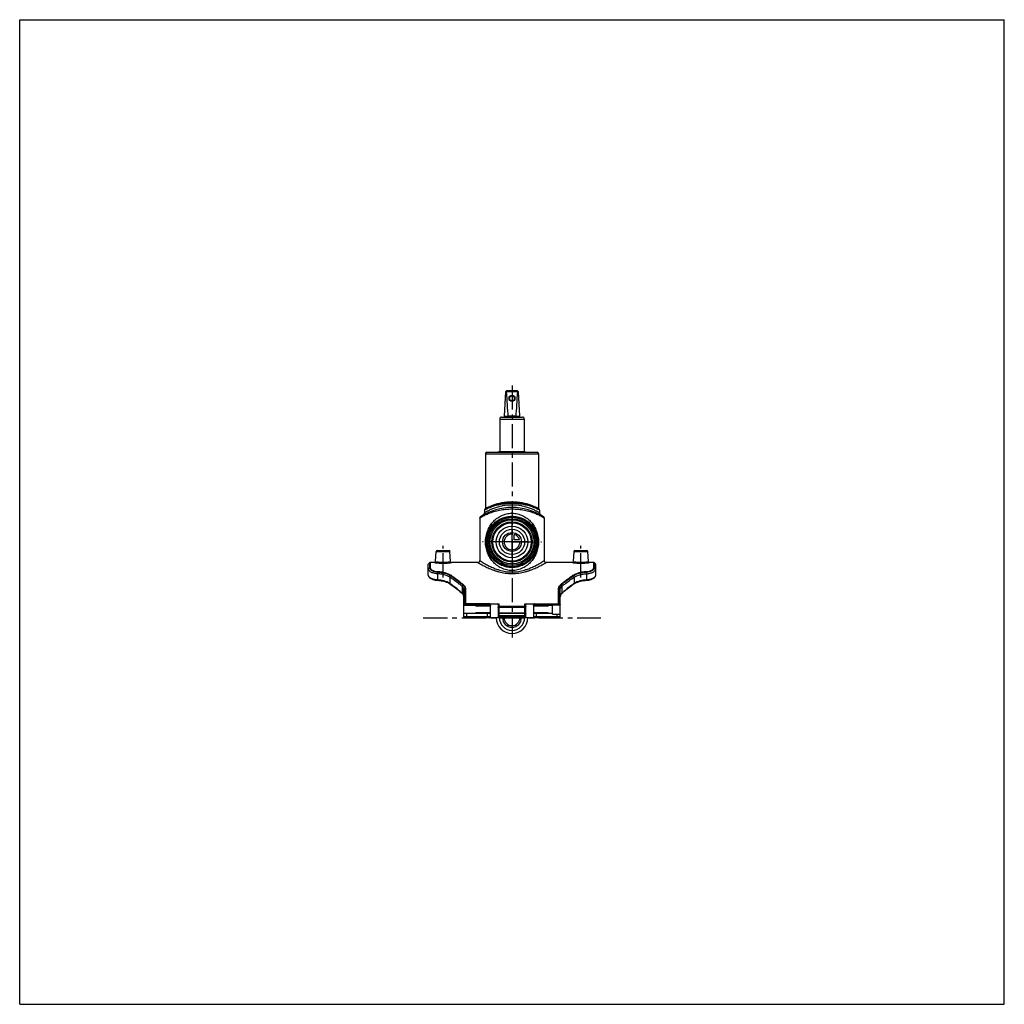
# Model space of a CAD drawing. Header units: millimetres. Extents: x 0 to 1000, y 0 to 1000.
import ezdxf

# ---------------------------------------------------------------- set-up
doc = ezdxf.new("R2010")
doc.units = ezdxf.units.MM
doc.header["$LTSCALE"] = 65.185185
doc.linetypes.add('CENTER', pattern=[0.6, 0.375, -0.075, 0.075, -0.075])
doc.layers.get('0').update_dxf_attribs({"linetype": 'CONTINUOUS'})
for name, color, linetype in [('ACHSEN_S', 7, 'CONTINUOUS'), ('FASEN', 7, 'CONTINUOUS'), ('FLAECHEN', 7, 'CONTINUOUS'), ('KOERPER', 7, 'CONTINUOUS'), ('KONST.EL_MIT_GEO', 7, 'CONTINUOUS'), ('KURVEN', 7, 'CONTINUOUS')]:
    doc.layers.add(name, color=color, linetype=linetype)

msp = doc.modelspace()

# ---------------------------------------------------------------- linework, layer by layer
at = {"color": 7, "linetype": 'Continuous'}
for p, q in [((0, 0), (0, 1000)), ((0, 1000), (1000, 1000)), ((1000, 0), (1000, 1000)), ((492.5, 597.3), (493.8, 622.4)), ((493.8, 622.4), (494.8, 623.4)), ((494.2, 622.4), (505.8, 622.4)), ((494.8, 623.4), (505.1, 623.4)), ((506.2, 622.4), (505.1, 623.4)), ((506.2, 622.4), (507.5, 597.3)), ((487.5, 594.4), (487.5, 561.6)), ((487.5, 594.4), (512.5, 594.4)), ((489.5, 596.4), (510.5, 596.4)), ((492.6, 597.4), (495.9, 597.4)), ((504.1, 597.3), (495.9, 597.3)), ((504.1, 597.4), (507.4, 597.4)), ((512.5, 594.4), (512.5, 561.6)), ((0, 0), (1000, 0))]:
    msp.add_line(p, q, dxfattribs=at)
for radius in [3, 2.5]:
    msp.add_circle((500, 615.4), radius, dxfattribs=at)
for centre, radius, start, end in [((489.5, 594.4), 2, 90, 180), ((491.5, 597.4), 1, 270, 357.14), ((495.4, 597.3), 0.483, 359.2765, 5.2), ((504.6, 597.3), 0.483, 174.8, 180.7235), ((508.5, 597.4), 1, 182.86, 270), ((510.5, 594.4), 2, 0, 90)]:
    msp.add_arc(centre, radius, start, end, dxfattribs=at)
for centre, major_axis, ratio, start_param, end_param in [((500, 628.2), (8.5, 0), 0.95129, -2.35619, -2.32415), ((500, 746.5), (0, 170.1), 0.04996, -3.89495, -3.64417), ((500, 746.5), (0, 170.1), 0.04996, -2.63901, -2.38824), ((500, 628.2), (8.5, 0), 0.95129, -0.81744, -0.7854)]:
    msp.add_ellipse(centre, major_axis=major_axis, ratio=ratio, start_param=start_param, end_param=end_param, dxfattribs=at)
for points in [[(495.9, 597.3), (495.9, 597.2), (495.9, 596.9), (495.8, 596.7), (495.8, 596.5), (495.8, 596.4), (495.7, 596.4), (495.7, 596.4)], [(504.1, 597.3), (504.1, 597.2), (504.1, 596.9), (504.2, 596.7), (504.2, 596.5), (504.2, 596.4), (504.3, 596.4), (504.3, 596.4)]]:
    msp.add_open_spline(points, degree=3, knots=[0, 0, 0, 0, 0.36703, 0.67502, 0.79476, 0.88822, 1, 1, 1, 1], dxfattribs=at)
at = {"layer": 'ACHSEN_S', "color": 40, "linetype": 'CENTER'}
for p, q in [((500, 628.4), (500, 372.4)), ((409.9, 392.6), (590.1, 392.6))]:
    msp.add_line(p, q, dxfattribs=at)
at = {"layer": 'FASEN', "color": 7, "linetype": 'Continuous'}
for p, q in [((415, 447.1), (416.3, 448.4)), ((415, 442.3), (415, 447.1)), ((585, 447.1), (583.7, 448.4)), ((585, 442.3), (585, 447.1))]:
    msp.add_line(p, q, dxfattribs=at)
for radius in [25, 23.6]:
    msp.add_circle((500, 469.6), radius, dxfattribs=at)
for points, knots in [([(424.2, 437.3), (423.6, 437.3), (422.4, 437.4), (420.7, 437.8), (419.1, 438.3), (417.7, 438.9), (416.5, 439.7), (415.7, 440.5), (415.1, 441.4), (415, 442), (415, 442.3)], [0, 0, 0, 0, 0.16317, 0.32237, 0.47224, 0.60915, 0.73032, 0.83472, 0.92323, 1, 1, 1, 1]), ([(575.8, 437.3), (576.4, 437.3), (577.6, 437.4), (579.3, 437.8), (580.9, 438.3), (582.3, 438.9), (583.5, 439.7), (584.3, 440.5), (584.9, 441.4), (585, 442), (585, 442.3)], [0, 0, 0, 0, 0.16329, 0.32248, 0.47231, 0.60919, 0.73035, 0.83473, 0.92323, 1, 1, 1, 1]), ([(436.8, 433.8), (435, 434.9), (432, 436.2), (427.7, 437), (425.4, 437.2), (424.2, 437.3)], [0, 0, 0, 0, 0.47636, 0.73528, 1, 1, 1, 1]), ([(449.5, 424.3), (448.5, 425.2), (444.4, 428.5), (440.1, 431.7), (436.8, 433.8)], [0, 0, 0, 0, 0.25388, 1, 1, 1, 1]), ([(550.5, 424.3), (551.5, 425.2), (555.6, 428.5), (559.9, 431.7), (563.2, 433.8)], [0, 0, 0, 0, 0.25387, 1, 1, 1, 1]), ([(563.2, 433.8), (565, 434.9), (568, 436.2), (572.3, 437), (574.6, 437.2), (575.8, 437.3)], [0, 0, 0, 0, 0.47638, 0.7353, 1, 1, 1, 1]), ([(451, 420.8), (451, 421.4), (450.8, 422.8), (450, 423.9), (449.5, 424.3)], [0, 0, 0, 0, 0.49816, 1, 1, 1, 1]), ([(549, 420.8), (549, 421.4), (549.2, 422.8), (550, 423.9), (550.5, 424.3)], [0, 0, 0, 0, 0.49816, 1, 1, 1, 1])]:
    msp.add_open_spline(points, degree=3, knots=knots, dxfattribs=at)
at = {"layer": 'FLAECHEN', "color": 7, "linetype": 'Continuous'}
for p, q in [((472, 502), (472, 499.1)), ((528, 502), (528, 499.1)), ((467.2, 493.9), (467.2, 450.6)), ((532.7, 493.9), (532.7, 450.6))]:
    msp.add_line(p, q, dxfattribs=at)
msp.add_circle((500, 469.6), 19.5, dxfattribs=at)
at = {"layer": 'KOERPER', "color": 7, "linetype": 'Continuous'}
for p, q in [((480.1, 560.6), (480.1, 560.8)), ((480.1, 560.6), (480.1, 560.8)), ((480.1, 560.8), (484.5, 560.8)), ((481.7, 560.6), (481.7, 560.8)), ((482.4, 560.6), (482.4, 560.8)), ((483.9, 560.6), (483.9, 560.8)), ((484, 560.6), (484, 560.8)), ((484.1, 560.6), (484.1, 560.8)), ((484.5, 560.6), (484.5, 560.8)), ((484.7, 560.6), (484.7, 560.8)), ((484.7, 560.8), (485.8, 560.8)), ((485.4, 560.6), (485.4, 560.8)), ((487.3, 561.6), (485.6, 560.6)), ((487.3, 561.6), (512.7, 561.6)), ((512.7, 561.6), (514.4, 560.6)), ((514.2, 560.8), (514.2, 560.8)), ((514.2, 560.8), (522.7, 560.8)), ((515.3, 560.6), (515.3, 560.8)), ((515.5, 560.6), (515.5, 560.8)), ((515.8, 560.6), (515.8, 560.8)), ((516.7, 560.6), (516.7, 560.8)), ((519.8, 560.6), (519.8, 560.8)), ((522.7, 560.6), (522.7, 560.8)), ((421.4, 448.6), (416.8, 448.6)), ((465.2, 448.6), (438.6, 448.6)), ((561.4, 448.6), (534.7, 448.6)), ((583.2, 448.6), (578.6, 448.6)), ((464, 404.9), (464, 404.3)), ((477.7, 404.3), (464, 404.3)), ((536, 404.3), (522.3, 404.3)), ((536, 404.3), (536, 404.9)), ((477.8, 397.6), (464, 397.6)), ((464, 397.1), (464, 397.6)), ((536, 397.6), (522.2, 397.6)), ((536, 397.6), (536, 397.1))]:
    msp.add_line(p, q, dxfattribs=at)
at = {"layer": 'KOERPER', "color": 40, "linetype": 'CENTER'}
for p, q in [((500, 469.6), (500, 499.8)), ((430, 433.6), (430, 465.8)), ((500, 469.6), (469.9, 469.6)), ((500, 469.6), (530.1, 469.6)), ((500, 469.6), (500, 439.5)), ((570, 433.6), (570, 465.8))]:
    msp.add_line(p, q, dxfattribs=at)
at = {"layer": 'KOERPER', "color": 7, "linetype": 'Continuous'}
for radius in [26, 25.1]:
    msp.add_circle((500, 469.6), radius, dxfattribs=at)
for centre, start, end in [((464, 405.9), 216.8699, 270), ((536, 405.9), 270, 323.1301), ((464, 396.1), 90, 138.1897), ((536, 396.1), 41.8103, 90)]:
    msp.add_arc(centre, 1.5, start, end, dxfattribs=at)
at = {"layer": 'KONST.EL_MIT_GEO', "color": 7, "linetype": 'Continuous'}
for p, q in [((474.6, 560.6), (525.4, 560.6)), ((473.1, 559.1), (473.1, 503.5)), ((473.1, 559.1), (526.9, 559.1)), ((526.9, 559.1), (526.9, 503.5)), ((479.3, 505.9), (479.3, 505.9)), ((520.7, 505.9), (520.7, 505.9)), ((423.9, 460.8), (436.1, 460.8)), ((563.9, 460.8), (576.1, 460.8)), ((422.4, 449.6), (423, 459.8)), ((423, 459.8), (437, 459.8)), ((437.6, 449.6), (437, 459.8)), ((562.4, 449.6), (563, 459.8)), ((563, 459.8), (577, 459.8)), ((577.6, 449.6), (577, 459.8)), ((415, 442.3), (416.3, 443.4)), ((415, 435.8), (415, 442.3)), ((416.3, 448.4), (416.3, 443.4)), ((416.8, 448.6), (416.8, 443.6)), ((583.2, 443.6), (583.2, 448.6)), ((583.7, 443.4), (583.7, 448.4)), ((583.7, 443.4), (585, 442.3)), ((585, 435.8), (585, 442.3)), ((415, 435.8), (415, 435.7)), ((415, 435.7), (415, 435.5)), ((415, 435.5), (415.1, 435.3)), ((415.1, 435.3), (415.1, 435.1)), ((415.1, 435.1), (415.2, 434.9)), ((415.2, 434.9), (415.3, 434.7)), ((415.3, 434.7), (415.4, 434.5)), ((415.4, 434.5), (415.6, 434.2)), ((415.5, 434.2), (415.7, 434)), ((415.7, 434), (415.9, 433.8)), ((415.9, 433.8), (416.1, 433.6)), ((416.1, 433.6), (416.4, 433.3)), ((416.3, 433.3), (416.6, 433.1)), ((416.6, 433.1), (416.9, 432.9)), ((416.9, 432.9), (417.2, 432.7)), ((417.2, 432.7), (417.5, 432.5)), ((417.5, 432.5), (417.8, 432.3)), ((417.8, 432.3), (418.1, 432.2)), ((418.5, 432), (418.8, 431.8)), ((418.8, 431.8), (419.2, 431.7)), ((419.2, 431.7), (419.6, 431.5)), ((419.6, 431.5), (420, 431.4)), ((420, 431.4), (420.4, 431.3)), ((420.4, 431.3), (420.8, 431.1)), ((420.8, 431.2), (421.3, 431)), ((421.2, 431), (421.7, 430.9)), ((421.7, 431), (422.1, 430.9)), ((422.1, 430.9), (422.6, 430.8)), ((422.6, 430.8), (423, 430.7)), ((423, 430.7), (423.5, 430.7)), ((423.5, 430.7), (424, 430.7)), ((424.2, 437.3), (424.3, 439.1)), ((424.2, 437.3), (424.2, 431)), ((436.8, 433.8), (437.7, 435.3)), ((436.8, 433.8), (436.8, 427.4)), ((562.3, 435.3), (563.2, 433.8)), ((563.2, 433.8), (563.2, 427.4)), ((575.1, 430.6), (576.1, 430.7)), ((575.7, 439.1), (575.8, 437.3)), ((575.8, 437.3), (575.8, 431)), ((576, 430.7), (576.5, 430.7)), ((576.5, 430.7), (577, 430.7)), ((577, 430.7), (577.4, 430.8)), ((577.4, 430.8), (577.9, 430.9)), ((577.9, 430.9), (578.3, 431)), ((578.3, 430.9), (578.8, 431)), ((578.7, 431), (579.2, 431.2)), ((579.2, 431.1), (579.6, 431.3)), ((579.6, 431.3), (580, 431.4)), ((580, 431.4), (580.4, 431.5)), ((580.4, 431.5), (580.8, 431.7)), ((580.8, 431.7), (581.2, 431.8)), ((581.2, 431.8), (581.5, 432)), ((581.5, 432), (581.9, 432.2)), ((581.9, 432.2), (582.2, 432.3)), ((582.2, 432.3), (582.5, 432.5)), ((582.5, 432.5), (582.8, 432.7)), ((582.8, 432.7), (583.1, 432.9)), ((583.1, 432.9), (583.4, 433.1)), ((583.4, 433.1), (583.7, 433.3)), ((583.6, 433.3), (583.9, 433.6)), ((583.9, 433.6), (584.1, 433.8)), ((584.1, 433.8), (584.3, 434)), ((584.3, 434), (584.5, 434.2)), ((584.4, 434.2), (584.6, 434.5)), ((584.6, 434.4), (584.7, 434.7)), ((584.7, 434.7), (584.8, 434.9)), ((584.8, 434.9), (584.9, 435.1)), ((584.9, 435.3), (585, 435.5)), ((584.9, 435.1), (584.9, 435.3)), ((585, 435.7), (585, 435.8)), ((585, 435.5), (585, 435.7)), ((449.5, 424.3), (450.4, 425.6)), ((449.5, 424.3), (449.5, 417.4)), ((451, 420.8), (452.3, 421.5)), ((451, 393.4), (451, 420.8)), ((452.3, 406.8), (452.3, 421.5)), ((452.8, 421.6), (452.8, 406.8)), ((547.2, 406.8), (547.2, 421.6)), ((547.7, 421.5), (549, 420.8)), ((547.7, 421.5), (547.7, 406.8)), ((549, 393.4), (549, 420.8)), ((549.6, 425.6), (550.5, 424.3)), ((550.5, 424.3), (550.5, 417.4)), ((476.5, 404.9), (451, 404.9)), ((451.8, 406.7), (451.8, 406.8)), ((451.8, 406.8), (452.3, 406.8)), ((452.8, 406.8), (486.8, 406.8)), ((475, 406.7), (454, 406.7)), ((454, 404.9), (454, 406.7)), ((475, 405.9), (454, 405.9)), ((475, 404.9), (475, 406.7)), ((477.2, 406.8), (477.2, 406.7)), ((478, 393.4), (478, 406)), ((486, 405.6), (486, 393.4)), ((486.8, 392.6), (486.8, 406.8)), ((486.8, 404.3), (513.2, 404.3)), ((513.2, 402.9), (486.8, 402.9)), ((513.2, 406.8), (547.2, 406.8)), ((513.2, 392.6), (513.2, 406.8)), ((514, 393.4), (514, 405.6)), ((522, 406), (522, 393.4)), ((522.8, 406.8), (522.8, 406.7)), ((541, 404.9), (523.5, 404.9)), ((525, 406.7), (546, 406.7)), ((525, 406.7), (525, 404.9)), ((525, 405.9), (546, 405.9)), ((541, 405.8), (549, 405.8)), ((541, 396.3), (541, 405.8)), ((546, 406.7), (546, 405.8)), ((546, 405.9), (546.2, 405.9)), ((547.7, 406.8), (548.2, 406.8)), ((548.2, 406.7), (548.2, 406.8)), ((451, 397.1), (476.9, 397.1)), ((478, 393.4), (451, 393.4)), ((548.2, 392.6), (451.8, 392.6)), ((454, 392.6), (454, 397.1)), ((475, 392.6), (475, 397.1)), ((478, 397.1), (478, 397.1)), ((486, 394.9), (514, 394.9)), ((514, 393.4), (486, 393.4)), ((513.2, 397.2), (486.8, 397.2)), ((513.2, 396.9), (486.8, 396.9)), ((549, 393.4), (522, 393.4)), ((523.1, 397.1), (541, 397.1)), ((525, 392.6), (525, 397.1)), ((541, 396.3), (549, 396.3)), ((546, 392.6), (546, 396.3))]:
    msp.add_line(p, q, dxfattribs=at)
for points in [[(417.8, 432.3), (418.1, 432.2), (418.5, 432)], [(423.9, 430.7), (424.9, 430.6), (425.7, 430.5), (426.5, 430.5), (427.3, 430.4), (428.1, 430.2), (428.9, 430.1), (429.7, 430), (430.4, 429.8), (431.2, 429.6), (431.9, 429.4), (432.6, 429.1), (433.3, 428.9), (434, 428.6), (434.7, 428.3), (435.3, 428), (435.9, 427.7), (436.5, 427.4), (436.9, 427.1)], [(563.1, 427.1), (563.5, 427.4), (564.1, 427.7), (564.7, 428), (565.4, 428.3), (566, 428.6), (566.7, 428.9), (567.4, 429.2), (568.1, 429.4), (568.8, 429.6), (569.6, 429.8), (570.3, 430), (571.1, 430.1), (571.9, 430.3), (572.7, 430.4), (573.5, 430.5), (574.3, 430.5), (575.1, 430.6)], [(436.9, 427.1), (438.3, 426.1), (439.8, 425.1), (441.3, 424), (442.7, 422.9), (444.1, 421.8), (445.6, 420.6), (447, 419.4), (448.3, 418.2), (449.6, 417.1)], [(550.4, 417.1), (551.7, 418.3), (553.1, 419.5), (554.4, 420.6), (555.9, 421.8), (557.3, 422.9), (558.8, 424), (560.2, 425.1), (561.7, 426.2), (563.1, 427.1)], [(449.6, 417.1), (449.6, 417.1), (449.8, 416.9), (450, 416.7), (450.1, 416.5), (450.3, 416.3), (450.4, 416.1), (450.6, 415.8), (450.7, 415.6), (450.8, 415.3), (450.8, 415.1), (450.9, 414.8), (450.9, 414.5), (451, 414.2), (451, 413.9), (451, 413.8)], [(549, 413.8), (549, 413.9), (549, 414.2), (549.1, 414.5), (549.1, 414.8), (549.2, 415.1), (549.3, 415.3), (549.3, 415.6), (549.5, 415.8), (549.6, 416.1), (549.7, 416.3), (549.9, 416.5), (550, 416.7), (550.2, 416.9), (550.4, 417.1), (550.4, 417.1)]]:
    msp.add_lwpolyline(points, dxfattribs=at)
for radius in [22.4, 20.4]:
    msp.add_circle((500, 469.6), radius, dxfattribs=at)
for centre, radius, start, end in [((474.6, 559.1), 1.5, 90, 180), ((525.4, 559.1), 1.5, 0, 90), ((500, 445.6), 59, 57.0793, 122.9207), ((473, 502), 1, 117.7438, 179.9999), ((500, 450.6), 59, 110.5711, 117.7437), ((472.6, 503.5), 0.5, 297.4195, 0.0002), ((500, 450.6), 59, 62.2563, 69.4289), ((527.4, 503.5), 0.5, 180.0003, 242.5808), ((527, 502), 1, 359.9999, 62.2562), ((468.7, 493.9), 1.5, 122.9208, 180), ((469.5, 499.1), 2.5, 299.7314, 0), ((530.5, 499.1), 2.5, 180, 240.2686), ((531.2, 493.9), 1.5, 0.0001, 57.0792), ((423.9, 459.8), 1, 90, 177), ((436.1, 459.8), 1, 3, 90), ((563.9, 459.8), 1, 90, 177), ((576.1, 459.8), 1, 3, 90), ((465.2, 450.6), 2, 270, 360), ((534.7, 450.6), 2, 180, 270), ((416.8, 447.9), 0.8, 90, 135), ((421.4, 449.6), 1, 269.9992, 357.0002), ((438.6, 449.6), 1, 182.9997, 270.001), ((561.4, 449.6), 1, 269.9992, 357.0002), ((578.6, 449.6), 1, 182.9997, 270.001), ((583.2, 447.9), 0.8, 45, 90), ((382.8, 346.3), 97.4, 56.1766, 56.3481), ((617.2, 346.3), 97.4, 123.6519, 123.8234), ((548.2, 405.9), 0.797, 0.0128, 89.9998), ((451.8, 393.4), 0.8, 180, 270), ((477.2, 393.4), 0.8, 270, 360), ((486.8, 393.4), 0.8, 180, 270), ((513.2, 393.4), 0.8, 270, 360), ((522.8, 393.4), 0.8, 180, 270), ((548.2, 393.4), 0.8, 270, 360)]:
    msp.add_arc(centre, radius, start, end, dxfattribs=at)
for centre, start_param, end_param in [((477.2, 406), 0, 1.5708), ((522.8, 406), 1.5708, 3.14159)]:
    msp.add_ellipse(centre, major_axis=(0.8, 0), ratio=0.9927, start_param=start_param, end_param=end_param, dxfattribs=at)
for points, knots in [([(526.9, 503.5), (526.9, 503.5), (526.9, 503.5), (526.9, 503.5), (526.8, 503.5), (526.8, 503.5), (526.7, 503.6), (526.6, 503.6), (526.3, 503.8), (526.1, 503.9), (525.7, 504.1), (525.3, 504.3), (524.6, 504.6), (523.6, 505.1), (522.3, 505.7), (520.7, 506.3), (519, 506.9), (517.1, 507.6), (514.2, 508.4), (510.3, 509.3), (505.3, 510), (500, 510.2), (494.7, 510), (489.7, 509.3), (485.8, 508.4), (482.9, 507.6), (481, 506.9), (479.3, 506.3), (477.7, 505.7), (476.4, 505.1), (475.4, 504.6), (474.7, 504.3), (474.3, 504.1), (473.9, 503.9), (473.7, 503.8), (473.4, 503.6), (473.3, 503.6), (473.2, 503.5), (473.2, 503.5), (473.1, 503.5), (473.1, 503.5), (473.1, 503.5), (473.1, 503.5)], [0, 0, 0, 0, 0.00017, 0.00068, 0.00152, 0.00269, 0.0042, 0.00604, 0.0107, 0.01663, 0.02381, 0.03217, 0.04169, 0.06399, 0.09031, 0.12029, 0.15357, 0.18983, 0.22877, 0.31341, 0.40488, 0.5, 0.59512, 0.68659, 0.77123, 0.81017, 0.84643, 0.87971, 0.90969, 0.93601, 0.95831, 0.96783, 0.97619, 0.98337, 0.9893, 0.99396, 0.9958, 0.99731, 0.99848, 0.99932, 0.99983, 1, 1, 1, 1]), ([(467.2, 493.9), (467.3, 493.9), (467.3, 493.9), (467.3, 493.9), (467.3, 493.9), (467.3, 494), (467.4, 494), (467.5, 494.1), (467.7, 494.2), (467.9, 494.3), (468.3, 494.5), (468.7, 494.8), (469.2, 495.1), (469.8, 495.4), (470.5, 495.8), (471.5, 496.3), (472.9, 497), (474.8, 497.9), (476.9, 498.8), (479.2, 499.6), (481.7, 500.5), (484.5, 501.2), (488.4, 502.1), (493.6, 502.9), (497.8, 503.1), (500, 503.1)], [0, 0, 0, 0, 0.00035, 0.00079, 0.0014, 0.00314, 0.00558, 0.0087, 0.0125, 0.02211, 0.03433, 0.04905, 0.06619, 0.08562, 0.10724, 0.13094, 0.18413, 0.24441, 0.31106, 0.38345, 0.461, 0.54316, 0.62933, 0.81104, 1, 1, 1, 1]), ([(500, 507.1), (498.1, 507.1), (494.5, 507), (489.3, 506.1), (485.2, 505), (482.2, 504), (480.2, 503.3), (478.4, 502.5), (476.8, 501.7), (475.6, 501.1), (474.8, 500.7), (474.2, 500.4), (473.7, 500.1), (473.3, 499.8), (472.9, 499.6), (472.6, 499.4), (472.4, 499.3), (472.2, 499.2), (472.1, 499.1), (472.1, 499.1), (472, 499.1), (472, 499.1), (472, 499.1), (472, 499.1)], [0, 0, 0, 0, 0.18871, 0.37018, 0.53835, 0.61591, 0.68834, 0.75507, 0.81545, 0.86875, 0.8925, 0.91417, 0.93365, 0.95083, 0.96559, 0.97784, 0.98747, 0.99128, 0.99441, 0.99685, 0.9986, 0.99965, 1, 1, 1, 1]), ([(478.9, 505), (478.4, 504.8), (477.4, 504.4), (476, 503.8), (474.8, 503.3), (474, 502.9), (473.4, 502.7), (473, 502.5), (472.7, 502.3), (472.5, 502.2), (472.3, 502.1), (472.2, 502.1), (472.1, 502), (472.1, 502), (472, 502), (472, 502), (472, 502), (472, 502)], [0, 0, 0, 0, 0.21939, 0.41595, 0.58759, 0.73216, 0.79362, 0.8475, 0.89357, 0.9316, 0.9614, 0.97316, 0.9828, 0.99032, 0.99569, 0.99892, 1, 1, 1, 1]), ([(478.9, 505), (478.8, 505.1), (478.8, 505.3), (478.9, 505.5), (479.1, 505.8), (479.2, 505.9), (479.3, 505.9)], [0, 0, 0, 0, 0.28338, 0.54467, 0.78093, 1, 1, 1, 1]), ([(500, 508.7), (496.1, 508.7), (488.9, 508), (481.9, 506.1), (478.9, 505)], [0, 0, 0, 0, 0.54615, 1, 1, 1, 1]), ([(500, 509.7), (496.1, 509.7), (489.1, 509), (482.3, 507), (479.3, 505.9)], [0, 0, 0, 0, 0.54691, 1, 1, 1, 1]), ([(520.7, 505.9), (517.7, 507), (510.9, 509), (503.9, 509.7), (500, 509.7)], [0, 0, 0, 0, 0.45309, 1, 1, 1, 1]), ([(521.1, 505), (518.1, 506.1), (511.1, 508), (503.9, 508.7), (500, 508.7)], [0, 0, 0, 0, 0.45385, 1, 1, 1, 1]), ([(528, 499.1), (528, 499.1), (528, 499.1), (528, 499.1), (527.9, 499.1), (527.9, 499.1), (527.8, 499.2), (527.6, 499.3), (527.4, 499.4), (527.1, 499.6), (526.7, 499.8), (526.3, 500.1), (525.8, 500.4), (525.2, 500.7), (524.4, 501.1), (523.2, 501.7), (521.6, 502.5), (519.8, 503.3), (517.8, 504), (514.8, 505), (510.7, 506.1), (505.5, 507), (501.9, 507.1), (500, 507.1)], [0, 0, 0, 0, 0.00035, 0.0014, 0.00315, 0.00559, 0.00872, 0.01253, 0.02216, 0.03441, 0.04917, 0.06635, 0.08583, 0.1075, 0.13125, 0.18455, 0.24493, 0.31166, 0.3841, 0.46165, 0.62982, 0.81129, 1, 1, 1, 1]), ([(500, 503.1), (502.2, 503.1), (506.4, 502.9), (511.6, 502.1), (515.5, 501.2), (518.3, 500.5), (520.8, 499.6), (523.1, 498.8), (525.2, 497.9), (527.1, 497), (528.5, 496.3), (529.5, 495.8), (530.2, 495.4), (530.8, 495.1), (531.3, 494.8), (531.7, 494.5), (532.1, 494.3), (532.3, 494.2), (532.5, 494.1), (532.6, 494), (532.7, 494), (532.7, 493.9), (532.7, 493.9), (532.7, 493.9), (532.7, 493.9), (532.7, 493.9)], [0, 0, 0, 0, 0.18897, 0.37067, 0.45684, 0.539, 0.61655, 0.68894, 0.75559, 0.81587, 0.86906, 0.89276, 0.91438, 0.93381, 0.95095, 0.96567, 0.97789, 0.9875, 0.9913, 0.99442, 0.99686, 0.9986, 0.99921, 0.99965, 1, 1, 1, 1]), ([(521.1, 505), (521.2, 505.1), (521.2, 505.3), (521.1, 505.5), (520.9, 505.8), (520.8, 505.9), (520.7, 505.9)], [0, 0, 0, 0, 0.28338, 0.54467, 0.78093, 1, 1, 1, 1]), ([(528, 502), (528, 502), (528, 502), (528, 502), (527.9, 502), (527.9, 502), (527.8, 502.1), (527.7, 502.1), (527.5, 502.2), (527.3, 502.3), (527, 502.5), (526.6, 502.7), (526, 502.9), (525.2, 503.3), (524, 503.8), (522.6, 504.4), (521.6, 504.8), (521.1, 505)], [0, 0, 0, 0, 0.00108, 0.00431, 0.00968, 0.0172, 0.02684, 0.0386, 0.0684, 0.10643, 0.1525, 0.20638, 0.26784, 0.41241, 0.58405, 0.78061, 1, 1, 1, 1]), ([(500, 440.6), (498.1, 440.6), (494.3, 441), (488.9, 442.9), (484.3, 445.9), (480.4, 449.5), (477.3, 453.8), (475, 458.6), (473.5, 464), (472.9, 469.6), (473.5, 475.3), (475, 480.7), (477.3, 485.5), (480.4, 489.8), (484.3, 493.4), (488.9, 496.4), (494.3, 498.3), (498.1, 498.7), (500, 498.7)], [0, 0, 0, 0, 0.06589, 0.13009, 0.19201, 0.25212, 0.31153, 0.37175, 0.43443, 0.5, 0.56557, 0.62825, 0.68847, 0.74788, 0.80799, 0.86991, 0.93411, 1, 1, 1, 1]), ([(500, 443.6), (498.2, 443.6), (494.5, 444), (489.4, 445.6), (484.9, 448.1), (481.1, 451.3), (478, 455), (475.6, 459.4), (474, 464.3), (473.5, 469.6), (474, 475), (475.6, 479.9), (478, 484.3), (481.1, 488), (484.9, 491.2), (489.4, 493.7), (494.5, 495.3), (498.2, 495.7), (500, 495.7)], [0, 0, 0, 0, 0.06714, 0.13221, 0.19435, 0.254, 0.31241, 0.37148, 0.43361, 0.5, 0.56639, 0.62852, 0.68759, 0.746, 0.80565, 0.86779, 0.93286, 1, 1, 1, 1]), ([(500, 498.7), (501.9, 498.7), (505.7, 498.3), (511.1, 496.4), (515.7, 493.4), (519.6, 489.8), (522.7, 485.5), (525, 480.7), (526.5, 475.3), (527.1, 469.6), (526.5, 464), (525, 458.6), (522.7, 453.8), (519.6, 449.5), (515.7, 445.9), (511.1, 442.9), (505.7, 441), (501.9, 440.6), (500, 440.6)], [0, 0, 0, 0, 0.06589, 0.13009, 0.19201, 0.25212, 0.31153, 0.37175, 0.43443, 0.5, 0.56557, 0.62825, 0.68847, 0.74788, 0.80799, 0.86991, 0.93411, 1, 1, 1, 1]), ([(500, 495.7), (501.8, 495.7), (505.5, 495.3), (510.6, 493.7), (515.1, 491.2), (518.9, 488), (522, 484.3), (524.4, 479.9), (526, 475), (526.5, 469.6), (526, 464.3), (524.4, 459.4), (522, 455), (518.9, 451.3), (515.1, 448.1), (510.6, 445.6), (505.5, 444), (501.8, 443.6), (500, 443.6)], [0, 0, 0, 0, 0.06714, 0.13221, 0.19435, 0.254, 0.31241, 0.37148, 0.43361, 0.5, 0.56639, 0.62852, 0.68759, 0.746, 0.80565, 0.86779, 0.93286, 1, 1, 1, 1]), ([(467.2, 450.6), (467.2, 450.7), (467.3, 450.6), (467.3, 450.6), (467.3, 450.6), (467.3, 450.6), (467.4, 450.6), (467.4, 450.5), (467.5, 450.5), (467.6, 450.4), (467.8, 450.3), (468, 450.2), (468.3, 450), (468.8, 449.7), (469.3, 449.4), (469.9, 449), (470.5, 448.6), (471.5, 448), (473, 447.2), (474.8, 446.2), (476.9, 445.1), (479.3, 444), (481.8, 442.9), (484.4, 441.9), (488.3, 440.6), (493.5, 439.4), (497.8, 439.1), (500, 439.1)], [0, 0, 0, 0, 0.00009, 0.00035, 0.00079, 0.00141, 0.00317, 0.00563, 0.00878, 0.01262, 0.01714, 0.02233, 0.03469, 0.0496, 0.06698, 0.08671, 0.10867, 0.13275, 0.18679, 0.24792, 0.3153, 0.38816, 0.46584, 0.54775, 0.63334, 0.81318, 1, 1, 1, 1]), ([(500, 439.1), (502.2, 439.1), (506.5, 439.4), (511.7, 440.6), (515.6, 441.9), (518.2, 442.9), (520.7, 444), (523.1, 445.1), (525.2, 446.2), (527, 447.2), (528.5, 448), (529.5, 448.6), (530.1, 449), (530.7, 449.4), (531.2, 449.7), (531.7, 450), (532, 450.2), (532.2, 450.3), (532.4, 450.4), (532.5, 450.5), (532.6, 450.5), (532.6, 450.6), (532.7, 450.6), (532.7, 450.6), (532.7, 450.6), (532.7, 450.6), (532.7, 450.7), (532.7, 450.6)], [0, 0, 0, 0, 0.18682, 0.36666, 0.45225, 0.53416, 0.61184, 0.6847, 0.75208, 0.81321, 0.86725, 0.89133, 0.91329, 0.93302, 0.9504, 0.96531, 0.97767, 0.98286, 0.98738, 0.99122, 0.99437, 0.99683, 0.99859, 0.99921, 0.99965, 0.99991, 1, 1, 1, 1]), ([(416.8, 443.6), (416.7, 443.6), (416.5, 443.6), (416.3, 443.5), (416.3, 443.4)], [0, 0, 0, 0, 0.50568, 1, 1, 1, 1]), ([(416.3, 443.4), (416.3, 443.2), (416.4, 442.6), (416.9, 441.9), (417.6, 441.2), (418.6, 440.5), (419.8, 440), (421.7, 439.3), (423.2, 439.1), (424.3, 439.1)], [0, 0, 0, 0, 0.07414, 0.16075, 0.26408, 0.38495, 0.52207, 0.67278, 1, 1, 1, 1]), ([(416.8, 443.6), (416.8, 443.4), (417, 442.9), (417.4, 442.2), (418.1, 441.6), (419, 441), (420.1, 440.4), (421.9, 439.8), (423.4, 439.6), (424.4, 439.6)], [0, 0, 0, 0, 0.07371, 0.15999, 0.26299, 0.38362, 0.52067, 0.67159, 1, 1, 1, 1]), ([(421.4, 448.6), (421.4, 448.6), (421.5, 448.6), (421.6, 448.6), (421.8, 448.6), (422.1, 448.6), (422.5, 448.5), (423.1, 448.4), (424, 448.3), (425.3, 448.2), (427.3, 448.1), (430, 448), (432.7, 448.1), (434.7, 448.2), (436, 448.3), (436.9, 448.4), (437.5, 448.5), (437.9, 448.6), (438.2, 448.6), (438.4, 448.6), (438.5, 448.6), (438.6, 448.6), (438.6, 448.6)], [0, 0, 0, 0, 0.00247, 0.00983, 0.02201, 0.03885, 0.06016, 0.0857, 0.14832, 0.22415, 0.31023, 0.5, 0.68977, 0.77586, 0.85168, 0.9143, 0.93984, 0.96115, 0.97799, 0.99017, 0.99753, 1, 1, 1, 1]), ([(422.4, 449.6), (422.4, 449.6), (422.4, 449.6), (422.5, 449.6), (422.5, 449.6), (422.6, 449.6), (422.6, 449.6), (422.8, 449.5), (423, 449.5), (423.3, 449.4), (423.7, 449.4), (424.2, 449.3), (424.8, 449.2), (425.8, 449.1), (427.1, 449), (428.5, 449), (430, 448.9), (431.5, 449), (432.9, 449), (434.2, 449.1), (435.2, 449.2), (435.8, 449.3), (436.3, 449.4), (436.7, 449.4), (437, 449.5), (437.2, 449.5), (437.4, 449.6), (437.4, 449.6), (437.5, 449.6), (437.5, 449.6), (437.6, 449.6), (437.6, 449.6), (437.6, 449.6)], [0, 0, 0, 0, 0.00061, 0.00243, 0.00546, 0.00969, 0.01511, 0.0217, 0.03833, 0.0594, 0.08469, 0.11396, 0.14692, 0.22259, 0.30888, 0.40254, 0.5, 0.59746, 0.69112, 0.77741, 0.85308, 0.88604, 0.91531, 0.9406, 0.96167, 0.9783, 0.98489, 0.99031, 0.99454, 0.99757, 0.99939, 1, 1, 1, 1]), ([(465.2, 448.6), (465.2, 448.6), (465.3, 448.6), (465.3, 448.6), (465.3, 448.6), (465.3, 448.6), (465.4, 448.6), (465.4, 448.5), (465.5, 448.5), (465.7, 448.4), (465.8, 448.3), (466.1, 448.2), (466.4, 448), (466.9, 447.7), (467.5, 447.4), (468.1, 447), (468.8, 446.7), (469.9, 446.1), (471.4, 445.3), (473.5, 444.3), (475.7, 443.2), (478.2, 442.2), (480.9, 441.1), (483.7, 440.1), (487.8, 438.9), (493.2, 437.8), (497.7, 437.5), (500, 437.5)], [0, 0, 0, 0, 0.00009, 0.00036, 0.0008, 0.00143, 0.00321, 0.0057, 0.0089, 0.01278, 0.01736, 0.02262, 0.03513, 0.05022, 0.0678, 0.08773, 0.10991, 0.13422, 0.18871, 0.25025, 0.31796, 0.39107, 0.46887, 0.55073, 0.63609, 0.81488, 1, 1, 1, 1]), ([(500, 437.5), (502.3, 437.5), (506.8, 437.8), (512.2, 438.9), (516.3, 440.1), (519.1, 441.1), (521.8, 442.2), (524.3, 443.2), (526.5, 444.3), (528.6, 445.3), (530.1, 446.1), (531.2, 446.7), (531.9, 447), (532.5, 447.4), (533.1, 447.7), (533.6, 448), (533.9, 448.2), (534.2, 448.3), (534.3, 448.4), (534.5, 448.5), (534.6, 448.5), (534.6, 448.6), (534.7, 448.6), (534.7, 448.6), (534.7, 448.6), (534.7, 448.6), (534.7, 448.6), (534.7, 448.6), (534.7, 448.6)], [0, 0, 0, 0, 0.18512, 0.36391, 0.44927, 0.53114, 0.60893, 0.68204, 0.74975, 0.81129, 0.86578, 0.89009, 0.91227, 0.93221, 0.94978, 0.96487, 0.97738, 0.98264, 0.98722, 0.99111, 0.9943, 0.99679, 0.99777, 0.99857, 0.9992, 0.99964, 0.99991, 1, 1, 1, 1]), ([(561.4, 448.6), (561.4, 448.6), (561.5, 448.6), (561.6, 448.6), (561.8, 448.6), (562.1, 448.6), (562.5, 448.5), (563.1, 448.4), (564, 448.3), (565.3, 448.2), (567.3, 448.1), (570, 448), (572.7, 448.1), (574.7, 448.2), (576, 448.3), (576.9, 448.4), (577.5, 448.5), (577.9, 448.6), (578.2, 448.6), (578.4, 448.6), (578.5, 448.6), (578.6, 448.6), (578.6, 448.6)], [0, 0, 0, 0, 0.00247, 0.00983, 0.02201, 0.03885, 0.06016, 0.0857, 0.14832, 0.22415, 0.31023, 0.5, 0.68977, 0.77586, 0.85168, 0.9143, 0.93984, 0.96115, 0.97799, 0.99017, 0.99753, 1, 1, 1, 1]), ([(562.4, 449.6), (562.4, 449.6), (562.4, 449.6), (562.5, 449.6), (562.5, 449.6), (562.6, 449.6), (562.6, 449.6), (562.8, 449.5), (563, 449.5), (563.3, 449.4), (563.7, 449.4), (564.2, 449.3), (564.8, 449.2), (565.8, 449.1), (567.1, 449), (568.5, 449), (570, 448.9), (571.5, 449), (572.9, 449), (574.2, 449.1), (575.2, 449.2), (575.8, 449.3), (576.3, 449.4), (576.7, 449.4), (577, 449.5), (577.2, 449.5), (577.4, 449.6), (577.4, 449.6), (577.5, 449.6), (577.5, 449.6), (577.6, 449.6), (577.6, 449.6), (577.6, 449.6)], [0, 0, 0, 0, 0.00061, 0.00243, 0.00546, 0.00969, 0.01511, 0.0217, 0.03833, 0.0594, 0.08469, 0.11396, 0.14692, 0.22259, 0.30888, 0.40254, 0.5, 0.59746, 0.69112, 0.77741, 0.85308, 0.88604, 0.91531, 0.9406, 0.96167, 0.9783, 0.98489, 0.99031, 0.99454, 0.99757, 0.99939, 1, 1, 1, 1]), ([(575.6, 439.6), (576.6, 439.6), (578.1, 439.8), (579.9, 440.4), (581, 441), (581.9, 441.6), (582.6, 442.2), (583, 442.9), (583.2, 443.4), (583.2, 443.6)], [0, 0, 0, 0, 0.3284, 0.47932, 0.61637, 0.737, 0.84, 0.92628, 1, 1, 1, 1]), ([(575.7, 439.1), (576.8, 439.1), (578.3, 439.3), (580.2, 440), (581.4, 440.5), (582.4, 441.2), (583.1, 441.9), (583.6, 442.6), (583.7, 443.2), (583.7, 443.4)], [0, 0, 0, 0, 0.32722, 0.47792, 0.61504, 0.73592, 0.83924, 0.92586, 1, 1, 1, 1]), ([(583.2, 443.6), (583.3, 443.6), (583.5, 443.6), (583.7, 443.5), (583.7, 443.4)], [0, 0, 0, 0, 0.50598, 1, 1, 1, 1]), ([(424.2, 431), (423, 431), (421.2, 431.3), (419.1, 432), (417.7, 432.6), (416.5, 433.4), (415.7, 434.2), (415.1, 435), (415, 435.6), (415, 435.8)], [0, 0, 0, 0, 0.32747, 0.47894, 0.61715, 0.73905, 0.84272, 0.92839, 1, 1, 1, 1]), ([(424.2, 430.6), (424.2, 430.6), (424.2, 430.6), (424.2, 430.7), (424.2, 430.7), (424.2, 430.8), (424.2, 430.9), (424.2, 431)], [0, 0, 0, 0, 0.02452, 0.07713, 0.27447, 0.58806, 1, 1, 1, 1]), ([(436.8, 427.4), (435, 428.6), (432, 429.8), (427.7, 430.7), (425.4, 430.9), (424.2, 431)], [0, 0, 0, 0, 0.47743, 0.73485, 1, 1, 1, 1]), ([(424.4, 439.6), (424.4, 439.5), (424.3, 439.4), (424.3, 439.2), (424.3, 439.1)], [0, 0, 0, 0, 0.19426, 1, 1, 1, 1]), ([(424.3, 439.1), (425.6, 439), (428, 438.8), (432.6, 437.8), (435.8, 436.5), (437.7, 435.3)], [0, 0, 0, 0, 0.26627, 0.52424, 1, 1, 1, 1]), ([(424.4, 439.6), (425.6, 439.5), (428.1, 439.3), (432.8, 438.3), (436.2, 437), (438.1, 435.7)], [0, 0, 0, 0, 0.2666, 0.52469, 1, 1, 1, 1]), ([(438.1, 435.7), (438, 435.7), (437.9, 435.6), (437.8, 435.4), (437.7, 435.3)], [0, 0, 0, 0, 0.23201, 1, 1, 1, 1]), ([(437.7, 435.3), (438.8, 434.6), (443.2, 431.6), (447.4, 428.2), (450.4, 425.6)], [0, 0, 0, 0, 0.243, 1, 1, 1, 1]), ([(438.1, 435.7), (439.2, 435), (443.6, 431.9), (447.8, 428.6), (450.8, 425.9)], [0, 0, 0, 0, 0.24287, 1, 1, 1, 1]), ([(549.2, 425.9), (550.2, 426.8), (554.3, 430.3), (558.6, 433.5), (561.9, 435.7)], [0, 0, 0, 0, 0.25715, 1, 1, 1, 1]), ([(549.6, 425.6), (550.6, 426.5), (554.7, 429.9), (559, 433.1), (562.3, 435.3)], [0, 0, 0, 0, 0.25701, 1, 1, 1, 1]), ([(561.9, 435.7), (563.8, 437), (567.2, 438.3), (571.8, 439.3), (574.4, 439.5), (575.6, 439.6)], [0, 0, 0, 0, 0.47531, 0.7334, 1, 1, 1, 1]), ([(561.9, 435.7), (562, 435.7), (562.1, 435.6), (562.2, 435.4), (562.3, 435.3)], [0, 0, 0, 0, 0.23201, 1, 1, 1, 1]), ([(562.3, 435.3), (564.2, 436.5), (567.4, 437.8), (572, 438.8), (574.4, 439), (575.7, 439.1)], [0, 0, 0, 0, 0.47576, 0.73373, 1, 1, 1, 1]), ([(575.8, 431), (574.6, 430.9), (572.3, 430.7), (568, 429.8), (565, 428.6), (563.2, 427.4)], [0, 0, 0, 0, 0.26515, 0.52257, 1, 1, 1, 1]), ([(575.6, 439.6), (575.6, 439.5), (575.7, 439.4), (575.7, 439.2), (575.7, 439.1)], [0, 0, 0, 0, 0.19422, 1, 1, 1, 1]), ([(585, 435.8), (585, 435.6), (584.9, 435), (584.3, 434.2), (583.5, 433.4), (582.3, 432.6), (580.9, 432), (578.8, 431.3), (577, 431), (575.8, 431)], [0, 0, 0, 0, 0.07161, 0.15728, 0.26095, 0.38285, 0.52106, 0.67254, 1, 1, 1, 1]), ([(575.8, 430.6), (575.8, 430.6), (575.8, 430.6), (575.8, 430.7), (575.8, 430.7), (575.8, 430.8), (575.8, 430.9), (575.8, 431)], [0, 0, 0, 0, 0.02452, 0.07713, 0.27447, 0.58805, 1, 1, 1, 1]), ([(436.9, 427.1), (436.9, 427.1), (436.8, 427.2), (436.8, 427.4), (436.8, 427.4)], [0, 0, 0, 0, 0.44259, 1, 1, 1, 1]), ([(449.5, 417.4), (448.5, 418.3), (444.5, 421.8), (440.3, 425.1), (437, 427.3)], [0, 0, 0, 0, 0.25754, 1, 1, 1, 1]), ([(450.4, 425.6), (450.5, 425.6), (450.6, 425.7), (450.7, 425.8), (450.8, 425.9), (450.8, 425.9)], [0, 0, 0, 0, 0.25031, 0.63331, 1, 1, 1, 1]), ([(450.4, 425.6), (450.7, 425.3), (451.3, 424.7), (451.8, 423.7), (452.2, 422.6), (452.3, 421.8), (452.3, 421.5)], [0, 0, 0, 0, 0.25603, 0.50547, 0.75222, 1, 1, 1, 1]), ([(450.8, 425.9), (451.1, 425.6), (451.7, 425), (452.3, 424), (452.7, 422.8), (452.8, 422), (452.8, 421.6)], [0, 0, 0, 0, 0.25654, 0.50617, 0.75275, 1, 1, 1, 1]), ([(452.3, 421.5), (452.3, 421.5), (452.4, 421.5), (452.6, 421.6), (452.8, 421.6), (452.8, 421.6)], [0, 0, 0, 0, 0.23313, 0.60497, 1, 1, 1, 1]), ([(547.2, 421.6), (547.2, 422), (547.3, 422.8), (547.7, 424), (548.3, 425), (548.8, 425.6), (549.2, 425.9)], [0, 0, 0, 0, 0.24718, 0.49373, 0.74337, 1, 1, 1, 1]), ([(547.7, 421.5), (547.7, 421.5), (547.6, 421.5), (547.4, 421.6), (547.2, 421.6), (547.2, 421.6)], [0, 0, 0, 0, 0.23037, 0.6034, 1, 1, 1, 1]), ([(547.7, 421.5), (547.7, 421.8), (547.8, 422.6), (548.2, 423.7), (548.7, 424.7), (549.3, 425.3), (549.6, 425.6)], [0, 0, 0, 0, 0.24771, 0.49444, 0.74389, 1, 1, 1, 1]), ([(549.6, 425.6), (549.5, 425.6), (549.4, 425.7), (549.3, 425.8), (549.2, 425.9), (549.2, 425.9)], [0, 0, 0, 0, 0.25011, 0.63316, 1, 1, 1, 1]), ([(563, 427.3), (561.9, 426.5), (557.5, 423.5), (553.4, 420.1), (550.5, 417.4)], [0, 0, 0, 0, 0.24247, 1, 1, 1, 1]), ([(563.1, 427.1), (563.1, 427.1), (563.2, 427.2), (563.2, 427.4), (563.2, 427.4)], [0, 0, 0, 0, 0.44259, 1, 1, 1, 1]), ([(451, 413.8), (451, 414.5), (450.8, 415.5), (450.2, 416.7), (449.8, 417.2), (449.5, 417.4)], [0, 0, 0, 0, 0.49769, 0.74723, 1, 1, 1, 1]), ([(449.6, 417.1), (449.5, 417.2), (449.5, 417.2), (449.5, 417.3), (449.5, 417.4)], [0, 0, 0, 0, 0.19799, 1, 1, 1, 1]), ([(550.5, 417.4), (550.2, 417.2), (549.8, 416.7), (549.2, 415.5), (549, 414.5), (549, 413.8)], [0, 0, 0, 0, 0.25277, 0.50231, 1, 1, 1, 1]), ([(550.4, 417.1), (550.5, 417.2), (550.5, 417.2), (550.5, 417.3), (550.5, 417.4)], [0, 0, 0, 0, 0.19799, 1, 1, 1, 1]), ([(451, 406), (451, 406.1), (451.1, 406.4), (451.3, 406.6), (451.5, 406.8), (451.7, 406.8), (451.8, 406.8)], [0, 0, 0, 0, 0.29053, 0.55834, 0.79004, 1, 1, 1, 1]), ([(451, 405.9), (451, 406.1), (451.2, 406.5), (451.6, 406.7), (451.8, 406.7)], [0, 0, 0, 0, 0.49997, 1, 1, 1, 1]), ([(454, 405.9), (453.8, 405.9), (453.4, 405.9), (452.9, 405.9), (452.4, 405.9), (452, 405.9), (451.7, 405.9), (451.5, 405.9), (451.4, 405.9), (451.2, 405.9), (451.1, 405.9), (451.1, 405.9), (451, 405.9), (451, 405.9), (451, 405.9), (451, 405.9), (451, 405.9)], [0, 0, 0, 0, 0.19503, 0.38255, 0.55539, 0.70687, 0.77276, 0.8312, 0.88164, 0.9236, 0.95666, 0.98053, 0.98894, 0.99498, 0.99864, 1, 1, 1, 1]), ([(454, 406.7), (453.9, 406.7), (453.6, 406.7), (453.2, 406.7), (452.8, 406.7), (452.5, 406.7), (452.2, 406.7), (452.1, 406.7), (452, 406.7), (451.9, 406.7), (451.8, 406.7), (451.8, 406.7), (451.8, 406.7), (451.8, 406.7)], [0, 0, 0, 0, 0.19499, 0.38248, 0.55528, 0.70674, 0.83105, 0.88149, 0.92344, 0.95652, 0.98041, 0.99489, 1, 1, 1, 1]), ([(452.8, 406.8), (452.8, 406.8), (452.6, 406.8), (452.4, 406.8), (452.3, 406.8)], [0, 0, 0, 0, 0.27769, 1, 1, 1, 1]), ([(477.2, 406.7), (477.2, 406.7), (477.2, 406.7), (477.2, 406.7), (477.1, 406.7), (477, 406.7), (476.9, 406.7), (476.8, 406.7), (476.5, 406.7), (476.2, 406.7), (475.8, 406.7), (475.4, 406.7), (475.1, 406.7), (475, 406.7)], [0, 0, 0, 0, 0.00511, 0.01959, 0.04348, 0.07656, 0.11851, 0.16895, 0.29326, 0.44472, 0.61752, 0.80501, 1, 1, 1, 1]), ([(477.9, 405.9), (477.8, 405.9), (477.4, 405.9), (476.5, 405.9), (475.6, 405.9), (475, 405.9)], [0, 0, 0, 0, 0.13329, 0.36262, 1, 1, 1, 1]), ([(477.7, 404.3), (477.6, 404.3), (477.4, 404.4), (477, 404.6), (476.7, 404.8), (476.5, 404.9)], [0, 0, 0, 0, 0.18453, 0.42038, 1, 1, 1, 1]), ([(478, 405.9), (478, 406.1), (477.8, 406.5), (477.4, 406.7), (477.2, 406.7)], [0, 0, 0, 0, 0.49997, 1, 1, 1, 1]), ([(478, 404.9), (478, 404.9), (478, 404.7), (477.9, 404.5), (477.8, 404.4), (477.7, 404.3), (477.7, 404.3)], [0, 0, 0, 0, 0.34217, 0.60474, 0.80415, 1, 1, 1, 1]), ([(478, 405.9), (478, 405.9), (478, 405.9), (478, 405.9), (478, 405.9), (477.9, 405.9), (477.9, 405.9)], [0, 0, 0, 0, 0.068, 0.25621, 0.567, 1, 1, 1, 1]), ([(486, 405.6), (486, 405.7), (486, 406), (486.2, 406.3), (486.4, 406.6), (486.6, 406.8), (486.7, 406.8), (486.8, 406.8)], [0, 0, 0, 0, 0.24363, 0.48899, 0.73901, 0.86831, 1, 1, 1, 1]), ([(486.8, 404.3), (486.7, 404.3), (486.5, 404.3), (486.3, 404.3), (486.1, 404.2), (486, 404.2), (486, 404.1)], [0, 0, 0, 0, 0.3656, 0.67821, 0.89489, 1, 1, 1, 1]), ([(486.8, 402.9), (486.7, 402.9), (486.5, 402.9), (486.2, 403), (486.1, 403.1), (486, 403.2), (486, 403.3)], [0, 0, 0, 0, 0.32295, 0.60909, 0.83317, 1, 1, 1, 1]), ([(513.2, 406.8), (513.3, 406.8), (513.4, 406.8), (513.6, 406.6), (513.8, 406.3), (514, 406), (514, 405.7), (514, 405.6)], [0, 0, 0, 0, 0.13169, 0.26099, 0.51101, 0.75637, 1, 1, 1, 1]), ([(513.2, 404.3), (513.3, 404.3), (513.5, 404.3), (513.7, 404.3), (513.9, 404.2), (514, 404.2), (514, 404.1)], [0, 0, 0, 0, 0.3656, 0.67821, 0.89489, 1, 1, 1, 1]), ([(513.2, 402.9), (513.3, 402.9), (513.5, 402.9), (513.8, 403), (513.9, 403.1), (514, 403.2), (514, 403.3)], [0, 0, 0, 0, 0.32295, 0.60909, 0.83317, 1, 1, 1, 1]), ([(522.8, 406.7), (522.6, 406.7), (522.2, 406.5), (522, 406.1), (522, 405.9)], [0, 0, 0, 0, 0.50003, 1, 1, 1, 1]), ([(522, 405.9), (522, 405.9), (522, 405.9), (522, 405.9), (522, 405.9), (522.1, 405.9), (522.1, 405.9)], [0, 0, 0, 0, 0.06797, 0.25619, 0.56699, 1, 1, 1, 1]), ([(522.3, 404.3), (522.3, 404.3), (522.2, 404.4), (522.1, 404.5), (522, 404.7), (522, 404.9), (522, 404.9)], [0, 0, 0, 0, 0.19587, 0.3953, 0.65786, 1, 1, 1, 1]), ([(522.1, 405.9), (522.2, 405.9), (522.6, 405.9), (523.5, 405.9), (524.4, 405.9), (525, 405.9)], [0, 0, 0, 0, 0.13329, 0.36262, 1, 1, 1, 1]), ([(523.5, 404.9), (523.3, 404.8), (523, 404.6), (522.6, 404.4), (522.4, 404.3), (522.3, 404.3)], [0, 0, 0, 0, 0.57957, 0.81543, 1, 1, 1, 1]), ([(522.8, 406.7), (522.8, 406.7), (522.8, 406.7), (522.8, 406.7), (522.9, 406.7), (523, 406.7), (523.1, 406.7), (523.2, 406.7), (523.5, 406.7), (523.8, 406.7), (524.2, 406.7), (524.6, 406.7), (524.9, 406.7), (525, 406.7)], [0, 0, 0, 0, 0.00511, 0.01959, 0.04348, 0.07656, 0.11851, 0.16895, 0.29326, 0.44472, 0.61752, 0.80501, 1, 1, 1, 1]), ([(546, 406.7), (546.1, 406.7), (546.4, 406.7), (546.8, 406.7), (547.2, 406.7), (547.5, 406.7), (547.8, 406.7), (547.9, 406.7), (548, 406.7), (548.1, 406.7), (548.2, 406.7), (548.2, 406.7), (548.2, 406.7), (548.2, 406.7)], [0, 0, 0, 0, 0.19499, 0.38248, 0.55528, 0.70674, 0.83105, 0.88149, 0.92344, 0.95652, 0.98041, 0.99489, 1, 1, 1, 1]), ([(546.2, 405.9), (546.7, 405.9), (547.6, 405.9), (548.5, 405.9), (548.8, 405.9)], [0, 0, 0, 0, 0.61143, 1, 1, 1, 1]), ([(547.7, 406.8), (547.7, 406.8), (547.5, 406.8), (547.3, 406.8), (547.2, 406.8)], [0, 0, 0, 0, 0.21234, 1, 1, 1, 1]), ([(548.2, 406.8), (548.3, 406.8), (548.5, 406.8), (548.7, 406.6), (548.9, 406.4), (549, 406.1), (549, 406)], [0, 0, 0, 0, 0.20996, 0.44166, 0.70947, 1, 1, 1, 1]), ([(548.8, 405.9), (548.8, 405.9), (548.9, 405.9), (549, 405.9), (549, 405.9), (549, 405.9), (549, 405.9)], [0, 0, 0, 0, 0.4334, 0.74567, 0.93448, 1, 1, 1, 1]), ([(476.9, 397.1), (477.1, 397.3), (477.3, 397.5), (477.6, 397.6), (477.7, 397.6), (477.8, 397.6)], [0, 0, 0, 0, 0.59239, 0.82392, 1, 1, 1, 1]), ([(477.8, 397.6), (477.8, 397.6), (477.9, 397.6), (478, 397.5), (478, 397.3), (478, 397.2), (478, 397.1)], [0, 0, 0, 0, 0.1848, 0.3809, 0.64776, 1, 1, 1, 1]), ([(486.8, 397.2), (486.6, 397.2), (486.2, 397), (486, 396.6), (486, 396.4)], [0, 0, 0, 0, 0.50067, 1, 1, 1, 1]), ([(486.8, 396.9), (486.6, 396.9), (486.2, 396.8), (486, 396.3), (486, 396.1)], [0, 0, 0, 0, 0.50067, 1, 1, 1, 1]), ([(513.2, 397.2), (513.4, 397.2), (513.8, 397), (514, 396.6), (514, 396.4)], [0, 0, 0, 0, 0.50067, 1, 1, 1, 1]), ([(513.2, 396.9), (513.4, 396.9), (513.8, 396.8), (514, 396.3), (514, 396.1)], [0, 0, 0, 0, 0.50067, 1, 1, 1, 1]), ([(522, 397.1), (522, 397.2), (522, 397.3), (522, 397.5), (522.1, 397.6), (522.2, 397.6), (522.2, 397.6)], [0, 0, 0, 0, 0.35226, 0.61912, 0.81523, 1, 1, 1, 1]), ([(522.2, 397.6), (522.3, 397.6), (522.4, 397.6), (522.7, 397.5), (522.9, 397.3), (523.1, 397.1)], [0, 0, 0, 0, 0.17603, 0.40754, 1, 1, 1, 1])]:
    msp.add_open_spline(points, degree=3, knots=knots, dxfattribs=at)
at = {"layer": 'KURVEN', "color": 40, "linetype": 'Continuous'}
for p, q in [((500, 453.6), (500, 485.6)), ((502.2, 471.9), (502.2, 477.3)), ((507.7, 471.9), (502.2, 471.9)), ((516, 469.6), (484, 469.6)), ((500, 392.6), (500, 376.6))]:
    msp.add_line(p, q, dxfattribs=at)
for radius in [16, 12.8, 9.6]:
    msp.add_circle((500, 469.6), radius, dxfattribs=at)
for centre, radius, start, end in [((500, 469.6), 8, 90, 360), ((500, 469.6), 8, 15.962, 74.038), ((500, 392.6), 16, 180, 360), ((500, 392.6), 12.8, 180, 360), ((500, 392.6), 9.6, 180.0001, 360), ((500, 392.6), 8, 180.0001, 360)]:
    msp.add_arc(centre, radius, start, end, dxfattribs=at)

doc.saveas('drawing.dxf')
